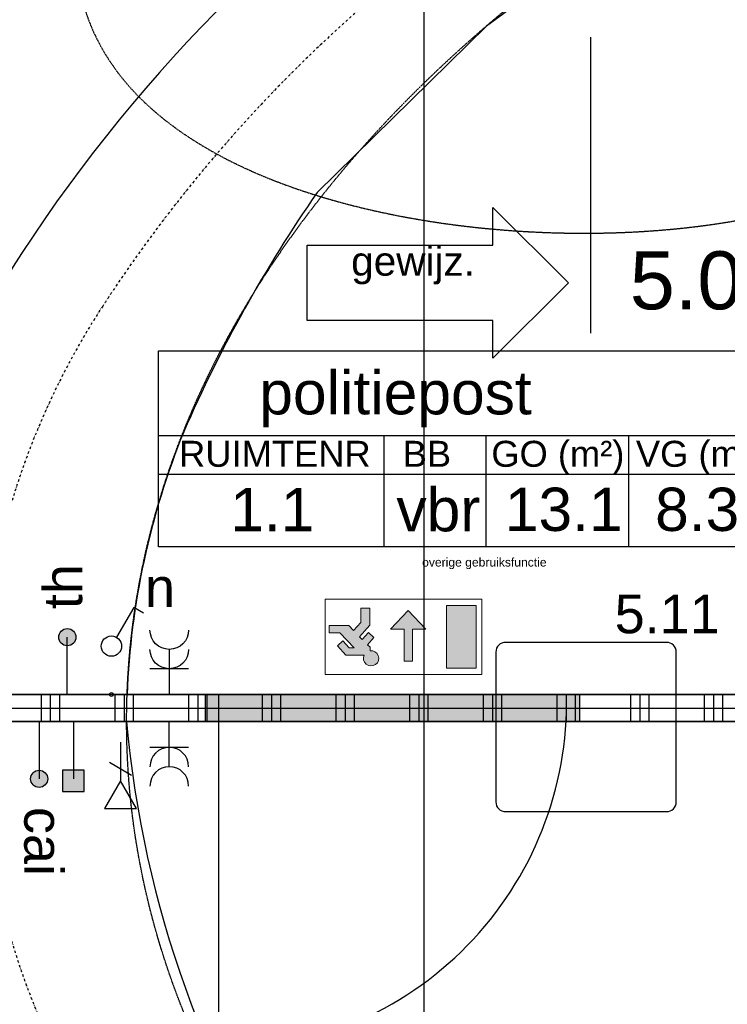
# Model space of a CAD drawing. Header units: metres. Extents: x 63115 to 703450, y -261936 to -53969.
# Tile 105 of 197: x 155936 to 157766, y -131142 to -128596. Entities that reach past the tile are written whole.
import ezdxf
from ezdxf.enums import TextEntityAlignment as Align

# ---------------------------------------------------------------- set-up
doc = ezdxf.new("R2010")
doc.units = ezdxf.units.M
doc.linetypes.add('DASHDOT2', pattern=[12.7, 6.35, -3.175, 0, -3.175])
doc.linetypes.add('DASHED', pattern=[0.75, 0.5, -0.25])
doc.layers.get('0').update_dxf_attribs({"true_color": 0x83b7c5})
doc.layers.get('DEFPOINTS').update_dxf_attribs({"color": 6})
doc.layers.add('_00_GO', color=7, linetype='Continuous', true_color=0x36c9b3, transparency=0.8)
doc.layers.add('_00_VO', color=7, linetype='Continuous', true_color=0x3c40c3, transparency=0.8)
for name, color, linetype in [('_00_wijzigingen BA', 10, 'Continuous'), ('_01-STRAMIENEN', 253, 'DASHDOT2'), ('_02-SECTION', 2, 'Continuous'), ('_03-PROJECTION', 1, 'Continuous'), ('_04-HIDDEN', 7, 'DASHED'), ('_05text100', 8, 'Continuous'), ('_05text200', 8, 'Continuous'), ('_05text5', 8, 'Continuous'), ('_05text50', 8, 'Continuous'), ('_07-SYMBOLS', 8, 'Continuous'), ('_07Electra', 8, 'Continuous'), ('_09-HATCH', 7, 'Continuous'), ('_11-BLOCKS', 7, 'Continuous'), ('_13 natte ruimten', 253, 'Continuous'), ('__bouwvoorbereiding texten', 7, 'Continuous')]:
    doc.layers.add(name, color=color, linetype=linetype)
doc.layers.add('_01Hulplijnen', color=6, linetype='Continuous', plot=False)
doc.styles.add('NIO 1_50 klein', font='arial.ttf', dxfattribs={"height": 100})
doc.styles.add('NIOstandard', font='arial.ttf')

# ---------------------------------------------------------------- blocks, each defined once
blk = doc.blocks.new('kader_ruimte')
at = {"layer": '_05text200'}
for p, q in [((0, -313), (2304, -313)), ((832.6, -313), (832.6, -723.9)), ((1209.8, -313), (1209.8, -723.9)), ((1736.5, -313), (1736.5, -723.9)), ((0, -455.2), (2304, -455.2))]:
    blk.add_line(p, q, dxfattribs=at)
blk.add_lwpolyline([(0, 0), (2304, 0), (2304, -723.9), (0, -723.9)], close=True, dxfattribs=at)
at = {"layer": '_05text200', "char_height": 96, "width": 509.254, "style": 'NIOstandard'}
for s, insert, attachment_point in [('GO (m²)', (1475.6, -332.4), 2), ('VG (m²)', (2002.2, -332.4), 2), ('RUIMTENR', (76.6, -332.4), 1), ('BB', (991.9, -332.4), 2)]:
    blk.add_mtext(s, dxfattribs=dict(at, insert=insert, attachment_point=attachment_point))
at = {"layer": '_05text200', "style": 'NIOstandard'}
for tag, p in [('RUIMTENAAM', (875.9, -234.7)), ('RUIMTENR', (421.1, -666.2)), ('GO', (1497.3, -665.4)), ('VG', (1990.2, -665.4))]:
    blk.add_attdef(tag, text='', height=160, dxfattribs=at).set_placement(p, align=Align.CENTER)
blk.add_attdef('BB', (879.3, -666.7), '', height=160, dxfattribs=at)
at = {"layer": 'DEFPOINTS', "style": 'NIO 1_50 klein'}
blk.add_attdef('FUNCTIE', (974.3, -796.9), '', height=32, dxfattribs=at)
blk = doc.blocks.new('*U244')
at = {"layer": '_01-STRAMIENEN'}
for points in [[(-3950, 5487.4), (-3950, -4768.6)], [(-7899.8, 0), (6883.2, 0)]]:
    blk.add_lwpolyline(points, dxfattribs=at)
blk.add_lwpolyline([(-5100, 0, 0.145418), (-4780.8, -1074.2, 0.10717), (-3648.9, -2193.2, 0.077335), (-2072, -2881.9, 0.064439), (0, -3150, 0.064439), (2072, -2881.9, 0.077335), (3648.9, -2193.2, 0.10717), (4780.8, -1074.2, 0.145418), (5100, 0, 0.145418), (4780.8, 1074.2, 0.10717), (3648.9, 2193.2, 0.077335), (2072, 2881.9, 0.064439), (0, 3150, 0.064439), (-2072, 2881.9, 0.077335), (-3648.9, 2193.2, 0.10717), (-4780.8, 1074.2, 0.145418)], format="xyb", close=True, dxfattribs=at)
at = {"layer": '_01Hulplijnen'}
for points in [[(-3950, 5487.4), (-3950, -4768.6)], [(-7899.8, 0), (6883.2, 0)]]:
    blk.add_lwpolyline(points, dxfattribs=at)
blk.add_lwpolyline([(-5350, 0, 0.145418), (-4990.3, -1210.7, 0.10717), (-3783, -2404.2, 0.077335), (-2135.6, -3123.6, 0.064439), (0, -3400, 0.064439), (2135.6, -3123.6, 0.077335), (3783, -2404.2, 0.10717), (4990.3, -1210.7, 0.145418), (5350, 0, 0.145418), (4990.3, 1210.7, 0.10717), (3783, 2404.2, 0.077335), (2135.6, 3123.6, 0.064439), (0, 3400, 0.064439), (-2135.6, 3123.6, 0.077335), (-3783, 2404.2, 0.10717), (-4990.3, 1210.7, 0.145418)], format="xyb", close=True, dxfattribs=at)
blk = doc.blocks.new('door')
h = blk.add_hatch(color=255)
h.dxf.hatch_style = 1
h.paths.add_polyline_path([(45, 966.5), (45, 0), (-25, 0), (-25, 966.5)])
at = {"layer": '_03-PROJECTION'}
blk.add_lwpolyline([(45, 966.5), (45, 0), (-25, 0), (-25, 966.5)], close=True, dxfattribs=at)
at = {"layer": '_13 natte ruimten', "color": 1}
blk.add_lwpolyline([(45, 933.2), (-875, 933.2, 0.420738), (45, 33.4, 0)], format="xyb", dxfattribs=at)
blk = doc.blocks.new('*U63')
at = {"layer": '_09-HATCH'}
h = blk.add_hatch(dxfattribs=at)
h.set_pattern_fill('PLAST', color=256, scale=30, angle=90, style=0)
h.set_pattern_definition([(90, (1354.21, -1530.98), (-190.5, 1e-14), []), (90, (1330.4, -1530.98), (-190.5, 1e-14), []), (90, (1306.59, -1530.98), (-190.5, 1e-14), [])])
h.paths.add_polyline_path([(-3967.9, 0), (744.1, 0), (744.1, 70), (-3967.9, 70)])
at = {"layer": '_01Hulplijnen'}
blk.add_line((-3967.9, 35), (744.1, 35), dxfattribs=at)
at = {"layer": '_02-SECTION'}
blk.add_lwpolyline([(-3967.9, 0), (744.1, 0), (744.1, 70), (-3967.9, 70)], close=True, dxfattribs=at)
blk = doc.blocks.new('*U126')
at = {"layer": '_07-SYMBOLS', "lineweight": 13, "ltscale": 20}
h = blk.add_hatch(color=253, dxfattribs=at)
h.dxf.hatch_style = 1
h.paths.add_polyline_path([(28.4, -32.2), (181.7, -32.2), (181.7, -356.3), (28.4, -356.3)])
h = blk.add_hatch(color=253, dxfattribs=at)
h.dxf.hatch_style = 1
edge = h.paths.add_edge_path()
edge.add_line((576.9, -122.7), (576.9, -141.3))
edge.add_line((576.9, -141.3), (590.7, -153.7))
edge.add_line((590.7, -153.7), (557.6, -190.8))
edge.add_line((557.6, -190.8), (585.7, -215.9))
edge.add_line((585.7, -215.9), (617.3, -180.6))
edge.add_line((617.3, -180.6), (631.8, -193.6))
edge.add_line((631.8, -193.6), (577.6, -254.2))
edge.add_line((577.6, -254.2), (577.6, -343))
edge.add_line((577.6, -343), (625.8, -343))
edge.add_line((625.8, -343), (625.8, -269.3))
edge.add_line((625.8, -269.3), (663, -226.6))
edge.add_line((663, -226.6), (686.8, -252.8))
edge.add_line((686.8, -252.8), (789.1, -252.8))
edge.add_line((789.1, -252.8), (789.1, -214.4))
edge.add_line((789.1, -214.4), (734.1, -214.4))
edge.add_line((734.1, -214.4), (659.4, -136.8))
edge.add_line((659.4, -136.8), (685.7, -136.8))
edge.add_line((685.7, -136.8), (718.4, -173))
edge.add_line((718.4, -173), (745.6, -148.4))
edge.add_line((745.6, -148.4), (702, -100.1))
edge.add_line((702, -100.1), (608.1, -100.1))
edge.add_arc((572.1, -83.2), 39.7, 334.862, 636.8644)
h = blk.add_hatch(color=253, dxfattribs=at)
h.dxf.hatch_style = 1
h.paths.add_polyline_path([(357.6, -68.5), (357.6, -234.8), (288.3, -234.8), (380.4, -330), (470.7, -234.8), (401.4, -234.8), (401.4, -68.5)])
at = {"layer": '_07-SYMBOLS', "color": 253, "lineweight": 13, "ltscale": 20}
for points in [[(0, 0), (809.4, 0), (809.4, -389.1), (0, -389.1)], [(28.4, -32.2), (181.7, -32.2), (181.7, -356.3), (28.4, -356.3)]]:
    blk.add_lwpolyline(points, close=True, dxfattribs=at)
blk.add_lwpolyline([(576.9, -122.7), (576.9, -141.3), (590.7, -153.7), (557.6, -190.8), (585.7, -215.9), (617.3, -180.6), (631.8, -193.6), (577.6, -254.2), (577.6, -343), (625.8, -343), (625.8, -269.3), (663, -226.6), (686.8, -252.8), (789.1, -252.8), (789.1, -214.4), (734.1, -214.4), (659.4, -136.8), (685.7, -136.8), (718.4, -173), (745.6, -148.4), (702, -100.1), (608.1, -100.1, 3.866884)], format="xyb", close=True, dxfattribs=at)
blk.add_lwpolyline([(357.6, -68.5), (357.6, -234.8), (288.3, -234.8), (380.4, -330), (470.7, -234.8), (401.4, -234.8), (401.4, -68.5), (357.6, -68.5)], dxfattribs=at)
blk = doc.blocks.new('*U87')
at = {"layer": '_05text5', "color": 4}
blk.add_lwpolyline([(0, -715), (0, 50)], dxfattribs=at)
at = {"layer": '_05text5', "style": 'NIOstandard'}
blk.add_attdef('NR', text='', height=150, dxfattribs=at).set_placement((100.6, -698.5), align=Align.BOTTOM_LEFT)
blk = doc.blocks.new('*U131')
at = {"layer": '_00_wijzigingen BA'}
blk.add_lwpolyline([(344.9, 325), (1944.7, 325), (1944.7, 650), (2594.7, 0), (1944.7, -650), (1944.7, -325), (344.9, -325), (344.9, 325)], dxfattribs=at)
at = {"layer": '_00_wijzigingen BA', "insert": (722.9, 312), "char_height": 250, "width": 1075.781, "attachment_point": 1, "style": 'NIOstandard'}
blk.add_mtext('gewijz.', dxfattribs=at)
at = {"layer": '_00_wijzigingen BA', "style": 'NIOstandard'}
blk.add_attdef('DATUM', (706.1, -245.9), '', height=150, dxfattribs=at)
blk = doc.blocks.new('069 schakelaar enkel')
blk.add_lwpolyline([(83.3, 210.3), (57.7, 225), (13.2, 147.8)])
blk.add_circle((0, 125), 26.3)
at = {"layer": 'DEFPOINTS'}
blk.add_circle((0, 0), 5, dxfattribs=at)
blk = doc.blocks.new('069 wcd dubbel')
for points in [[(0, 116.7), (0, 0)], [(-50, 66.7), (50, 66.7)]]:
    blk.add_lwpolyline(points)
for centre in [(0, 166.7), (0, 116.7)]:
    blk.add_arc(centre, 50, 180, 0)
blk = doc.blocks.new('aansluitpunt telefoon')
at = {"layer": '_07Electra'}
for points in [[(0, 53.6), (0, 153.6), (41.2, 225), (-41.2, 225), (0, 153.6)], [(-28.6, 139.3), (28.6, 106.3)]]:
    blk.add_lwpolyline(points, dxfattribs=at)
blk = doc.blocks.new('*U205')
at = {"layer": '_05text50', "color": 4}
blk.add_lwpolyline([(25, -437.8), (441.3, -437.8, 0.414214), (466.3, -412.8), (466.3, -25, 0.414214), (441.3, 0), (25, 0, 0.414214), (0, -25), (0, -412.8, 0.414214)], format="xyb", close=True, dxfattribs=at)
at = {"layer": '_05text50', "style": 'NIOstandard'}
blk.add_attdef('DET', text='', height=100, dxfattribs=at).set_placement((442.9, -6.6), align=Align.BOTTOM_CENTER)
blk = doc.blocks.new('data')
at = {"layer": '_07Electra'}
blk.add_hatch(color=256, dxfattribs=at).paths.add_polyline_path([(125.9, -27.7), (181, -27.7), (181, 27.7), (125.9, 27.7)])
blk.add_lwpolyline([(125.9, -27.7), (181, -27.7), (181, 27.7), (125.9, 27.7)], close=True, dxfattribs=at)
blk.add_lwpolyline([(0, 0), (148.1, 0)], dxfattribs=at)
blk = doc.blocks.new('aansluitpunt centrale antenne bedraad')
at = {"layer": '_07Electra'}
h = blk.add_hatch(color=256, dxfattribs=at)
edge = h.paths.add_edge_path()
edge.add_arc((0, 202.8), 22.2, 0, 360)
blk.add_lwpolyline([(0, 54.6), (0, 202.8)], dxfattribs=at)
blk.add_circle((0, 202.8), 22.2, dxfattribs=at)
at = {"layer": '_07Electra', "insert": (-61.5, 275.3), "char_height": 100, "width": 344.415, "attachment_point": 1, "rotation": 90, "style": 'NIO 1_50 klein'}
blk.add_mtext('cai', dxfattribs=at)
blk = doc.blocks.new('069_thermostaat')
at = {"layer": '_07Electra'}
h = blk.add_hatch(color=256, dxfattribs=at)
edge = h.paths.add_edge_path()
edge.add_arc((148.1, 0), 22.2, 0, 360)
blk.add_lwpolyline([(0, 0), (148.1, 0)], dxfattribs=at)
blk.add_circle((148.1, 0), 22.2, dxfattribs=at)
at = {"layer": '_07Electra', "insert": (220.6, 61.5), "char_height": 100, "width": 344.415, "attachment_point": 1, "style": 'NIO 1_50 klein'}
blk.add_mtext('th', dxfattribs=at)

msp = doc.modelspace()

# ---------------------------------------------------------------- linework, layer by layer
at = {"layer": '_00_GO'}
for points in [[(160331.8, -128388.3), (160331.8, -127032.1), (159631.8, -127111.9), (159388.9, -127153.7), (158978.2, -127241.2), (158551.4, -127360.6), (158354.9, -127422, -0.066782), (157626.1, -127296.1, 0.06313), (156393.3, -128010.6), (156100.2, -128256.4), (155781.8, -128581.4), (155581.8, -128832.6), (155262.7, -129382.4, 0.061328), (155075.1, -129990.8), (155039.3, -130340.6), (159582.4, -130340.6), (160331.8, -128388.3)], [(160930.8, -133135.3), (163213.7, -132855.4), (164081.8, -132635.6), (165014.2, -132263.3), (164969.3, -132162.8), (165899, -131773.7), (166331.2, -131922.2, 0.150859), (166825.4, -130410.6), (162201, -130410.6), (159662.6, -130410.6), (155038.3, -130410.6, 0.152713), (155535, -131921.3), (155964.6, -131773.7), (156894.3, -132162.8), (156849.5, -132263.1), (157781.8, -132635.6), (158648, -132854.8)]]:
    msp.add_lwpolyline(points, format="xyb", close=True, dxfattribs=at)
at = {"layer": '_00_VO'}
for points in [[(159582.4, -130340.6), (160331.8, -128388.3), (160332.6, -127418.5), (159732.6, -127493.1), (159531.8, -127529.9, 0.043959), (158471.7, -127836.4), (158073.1, -128010.6), (157726.4, -128186), (157143.4, -128612.1), (156705.5, -129042.7, 0.049056), (156360.8, -129661.3, 0.087118), (156214.1, -130340.6)], [(160931.8, -133135.2), (163213.7, -132855.4), (164081.8, -132635.6, 0.080579), (164808.8, -132139.5), (164966.5, -131975.3, 0.193751), (165651, -130410.6), (162201, -130410.6), (159662.6, -130410.6), (156212.9, -130410.6, 0.260303), (157727.2, -132634.6), (158181.8, -132738.6), (158659.3, -132857.1)]]:
    msp.add_lwpolyline(points, format="xyb", close=True, dxfattribs=at)
at = {"layer": '_04-HIDDEN', "ltscale": 2}
msp.add_ellipse((160931.9, -130410.6), major_axis=(-4719, 0), ratio=0.639228, dxfattribs=at)
at = {"layer": '_04-HIDDEN', "color": 252, "ltscale": 3}
msp.add_open_spline([(157982.5, -127290.1), (158017.6, -127309.1), (158085.7, -127351.8), (158180, -127428.1), (158267.6, -127516.7), (158347.1, -127616.8), (158418.3, -127727.9), (158478.5, -127846.2), (158527, -127969.9), (158562.3, -128095.2), (158583.2, -128217.5), (158590.2, -128335.3), (158583.4, -128447), (158562.1, -128553.7), (158526.7, -128651.5), (158486.1, -128725.4), (158447.5, -128779.6), (158403.7, -128831.9), (158338.5, -128893.6), (158244.8, -128959.4), (158134.4, -129016.6), (158010.3, -129063.5), (157872.5, -129100.8), (157751, -129122.6), (157646.7, -129135.5), (157567.8, -129142.3), (157484.9, -129146.7), (157373.1, -129148.8), (157229.9, -129144.4), (157061.6, -129128.2), (156898.6, -129101.3), (156745.8, -129064.5), (156605.1, -129018.2), (156479.6, -128963.3), (156369.9, -128900.2), (156278.7, -128830.8), (156209.7, -128760.2), (156161.1, -128693.3), (156127, -128630.1), (156102.7, -128566), (156087, -128498.4), (156080.2, -128427.4), (156082.5, -128353.1), (156094.3, -128275.7), (156115.9, -128195.2), (156146.6, -128113.9), (156186.2, -128032.2), (156233.9, -127950.5), (156290.6, -127868), (156355.9, -127785.7), (156429.1, -127704.7), (156507.4, -127628), (156589.3, -127556.7), (156673.2, -127491.3), (156789.5, -127410.6), (156911.8, -127340.1), (157038.5, -127282), (157132.9, -127245.9), (157225.8, -127217.5), (157317, -127196.5), (157407.9, -127182.6), (157494.8, -127176.4), (157581, -127177.1), (157664.5, -127184.8), (157748.8, -127200.2), (157830.1, -127222.9), (157908.2, -127252.6), (157958.2, -127276.9), (157982.5, -127290.1)], degree=3, knots=[0, 0, 0, 0, 149.628253, 300.800191, 454.114538, 616.233438, 779.470701, 948.449489, 1113.299853, 1277.027707, 1436.096955, 1577.884769, 1718.95826, 1854.994567, 1984.60037, 2107.881555, 2170.263489, 2233.993739, 2363.314828, 2506.034868, 2662.408276, 2828.671775, 3002.832581, 3197.245093, 3290.991307, 3396.754306, 3494.350276, 3602.229586, 3815.888764, 4031.514151, 4235.79403, 4435.255347, 4620.122359, 4790.814003, 4948.262359, 5094.053783, 5219.405493, 5317.681475, 5403.113396, 5488.169852, 5574.220036, 5662.691994, 5754.999762, 5852.425218, 5956.131971, 6067.0238, 6178.062437, 6296.23916, 6421.541992, 6553.183769, 6690.069454, 6830.739092, 6963.867215, 7097.193244, 7229.33334, 7494.577346, 7625.613124, 7751.878668, 7873.217338, 7989.928587, 8102.335167, 8218.016589, 8316.154439, 8425.397669, 8532.235745, 8637.382491, 8741.536555, 8845.338102, 8845.338102, 8845.338102, 8845.338102], dxfattribs=at)

# ---------------------------------------------------------------- block references
at = {"xscale": 0.5, "yscale": 0.5, "zscale": 0.5, "rotation": 180}
msp.add_blockref('*U126', (157131, -130288.7), dxfattribs=at)
at = {"layer": '_03-PROJECTION'}
for name, p in [('*U244', (160931.8, -130410.6)), ('*U63', (158811.4, -130410.6))]:
    msp.add_blockref(name, p, dxfattribs=at)
for name, p, rotation in [('door', (157383.6, -130385.6), 90.00000000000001), ('data', (156075.2, -130410.6), 270)]:
    msp.add_blockref(name, p, dxfattribs=dict(at, rotation=rotation))
at = {"layer": '_05text100'}
msp.add_blockref('*U205', (157167.8, -130205.8), dxfattribs=at).add_auto_attribs({'DET': '5.11'})
at = {"layer": '_07Electra'}
for name, p, rotation in [('069_thermostaat', (156059.6, -130340.6), 89.99999999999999), ('aansluitpunt centrale antenne bedraad', (155986.7, -130356), 180), ('069 wcd dubbel', (156323.3, -130410.6), 180), ('aansluitpunt telefoon', (156197, -130410.6), 180)]:
    msp.add_blockref(name, p, dxfattribs=dict(at, rotation=rotation))
msp.add_blockref('069 schakelaar enkel', (156173.5, -130340.6), dxfattribs=at)
at = {"layer": '_07Electra', "xscale": -1, "rotation": 1.758593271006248e-12}
msp.add_blockref('069 wcd dubbel', (156323.3, -130340.6), dxfattribs=at)
at = {"layer": '_11-BLOCKS'}
msp.add_blockref('*U87', (157413.3, -128691.2), dxfattribs=at).add_auto_attribs({'NR': '5.09'})
at = {"layer": '_11-BLOCKS', "xscale": 0.7, "yscale": 0.7, "zscale": 0.7}
msp.add_blockref('kader_ruimte', (156295, -129452), dxfattribs=at).add_auto_attribs({'RUIMTENAAM': 'politiepost', 'GO': '13.1', 'BB': 'vbr', 'RUIMTENR': '1.1', 'VG': '8.3', 'FUNCTIE': 'overige gebruiksfunctie'})
at = {"layer": '__bouwvoorbereiding texten', "xscale": 0.3, "yscale": 0.3, "zscale": 0.3}
msp.add_blockref('*U131', (156576.7, -129276.3), dxfattribs=at)

# ---------------------------------------------------------------- texts
at = {"layer": '_07Electra', "insert": (156260.4, -130014), "char_height": 100, "attachment_point": 1, "style": 'NIO 1_50 klein'}
msp.add_mtext_dynamic_manual_height_columns('n', width=117.747, gutter_width=1, heights=[0], dxfattribs=at)

doc.saveas('drawing.dxf')
